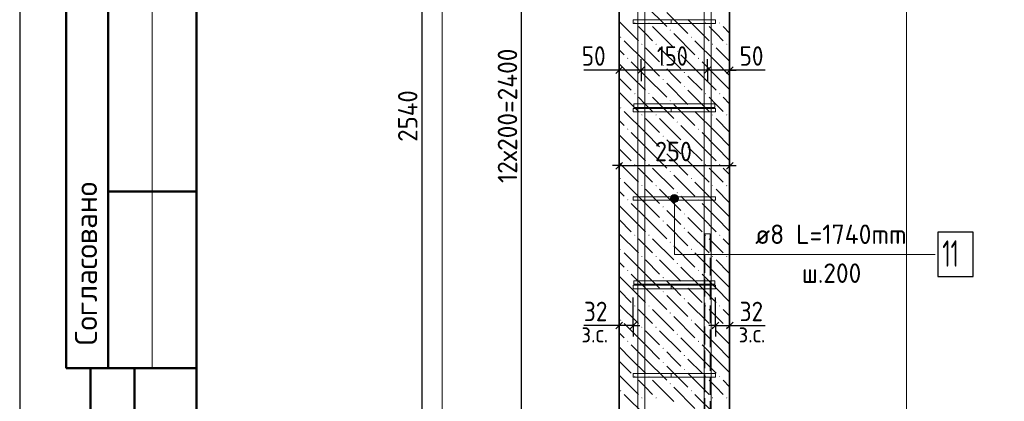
# Model space of a CAD drawing. Header units: millimetres. Extents: x 0 to 42000, y 0 to 29700.
# Tile 2 of 12: x 0 to 11137, y 8627 to 12943. Entities that reach past the tile are written whole.
import ezdxf

# ---------------------------------------------------------------- set-up
doc = ezdxf.new("R2010")
doc.units = ezdxf.units.MM
doc.linetypes.add('______2', pattern=[270, 200, -70])
for name, color, linetype, lineweight in [('Standard', 7, 'Continuous', 25), ('Выпуски арматуры Г-обр.', 52, 'Continuous', 25), ('ЖБ Стена верхний уровень', 7, 'Continuous', 35), ('Позиционная метка линия выноска', 7, 'Continuous', 13), ('Стена фоновая арматура Х1', 7, 'Continuous', 35), ('Стена фоновая затяжка С-обр.', 52, 'Continuous', 25)]:
    doc.layers.add(name, color=color, linetype=linetype, lineweight=lineweight)
doc.layers.add('Размерная выноска', color=7, linetype='Continuous')
doc.layers.add('Стена Хомут', color=7, linetype='Continuous', lineweight=25, true_color=0x6e3c1e)
doc.styles.add('ISOCPEUR', font='txt')

msp = doc.modelspace()

# ---------------------------------------------------------------- hatches: boundary and pattern name
at = {"layer": 'ЖБ Стена верхний уровень', "linetype": 'Continuous', "lineweight": 18, "transparency": 33554687}
for points in [[(6951, 12905), (6958, 12912), (6964, 12905), (6958, 12899)], [(7111, 12905), (7118, 12912), (7124, 12905), (7118, 12899)], [(7351, 12825), (7358, 12832), (7364, 12825), (7358, 12819)], [(7751, 12905), (7758, 12912), (7764, 12905), (7758, 12899)], [(7911, 12905), (7918, 12912), (7924, 12905), (7918, 12899)], [(6791, 12745), (6798, 12752), (6804, 12745), (6798, 12739)], [(7591, 12745), (7598, 12752), (7604, 12745), (7598, 12739)], [(7031, 12665), (7038, 12672), (7044, 12665), (7038, 12659)], [(7191, 12665), (7198, 12672), (7204, 12665), (7198, 12659)], [(7431, 12585), (7438, 12592), (7444, 12585), (7438, 12579)], [(7831, 12665), (7838, 12672), (7844, 12665), (7838, 12659)], [(7991, 12665), (7998, 12672), (8004, 12665), (7998, 12659)], [(6871, 12505), (6878, 12512), (6884, 12505), (6878, 12499)], [(7671, 12505), (7678, 12512), (7684, 12505), (7678, 12499)], [(7271, 12425), (7278, 12432), (7284, 12425), (7278, 12419)], [(7271, 12265), (7278, 12272), (7284, 12265), (7278, 12259)], [(7511, 12345), (7518, 12352), (7524, 12345), (7518, 12339)], [(7511, 12185), (7518, 12192), (7524, 12185), (7518, 12179)], [(6951, 12105), (6958, 12112), (6964, 12105), (6958, 12099)], [(7111, 12105), (7118, 12112), (7124, 12105), (7118, 12099)], [(7351, 12025), (7358, 12032), (7364, 12025), (7358, 12019)], [(7751, 12105), (7758, 12112), (7764, 12105), (7758, 12099)], [(7911, 12105), (7918, 12112), (7924, 12105), (7918, 12099)], [(6791, 11945), (6798, 11952), (6804, 11945), (6798, 11939)], [(7591, 11945), (7598, 11952), (7604, 11945), (7598, 11939)], [(7031, 11865), (7038, 11872), (7044, 11865), (7038, 11859)], [(7191, 11865), (7198, 11872), (7204, 11865), (7198, 11859)], [(7831, 11865), (7838, 11872), (7844, 11865), (7838, 11859)], [(7991, 11865), (7998, 11872), (8004, 11865), (7998, 11859)], [(6871, 11705), (6878, 11712), (6884, 11705), (6878, 11699)], [(7431, 11785), (7438, 11792), (7444, 11785), (7438, 11779)], [(7671, 11705), (7678, 11712), (7684, 11705), (7678, 11699)], [(7271, 11625), (7278, 11632), (7284, 11625), (7278, 11619)], [(7271, 11465), (7278, 11472), (7284, 11465), (7278, 11459)], [(7511, 11545), (7518, 11552), (7524, 11545), (7518, 11539)], [(7511, 11385), (7518, 11392), (7524, 11385), (7518, 11379)], [(6951, 11305), (6958, 11312), (6964, 11305), (6958, 11299)], [(7111, 11305), (7118, 11312), (7124, 11305), (7118, 11299)], [(7751, 11305), (7758, 11312), (7764, 11305), (7758, 11299)], [(7911, 11305), (7918, 11312), (7924, 11305), (7918, 11299)], [(6791, 11145), (6798, 11152), (6804, 11145), (6798, 11139)], [(7351, 11225), (7358, 11232), (7364, 11225), (7358, 11219)], [(7591, 11145), (7598, 11152), (7604, 11145), (7598, 11139)], [(7031, 11065), (7038, 11072), (7044, 11065), (7038, 11059)], [(7191, 11065), (7198, 11072), (7204, 11065), (7198, 11059)], [(7831, 11065), (7838, 11072), (7844, 11065), (7838, 11059)], [(7991, 11065), (7998, 11072), (8004, 11065), (7998, 11059)], [(7431, 10985), (7438, 10992), (7444, 10985), (7438, 10979)], [(6871, 10905), (6878, 10912), (6884, 10905), (6878, 10899)], [(7271, 10825), (7278, 10832), (7284, 10825), (7278, 10819)], [(7671, 10905), (7678, 10912), (7684, 10905), (7678, 10899)], [(7511, 10745), (7518, 10752), (7524, 10745), (7518, 10739)], [(7271, 10665), (7278, 10672), (7284, 10665), (7278, 10659)], [(7511, 10585), (7518, 10592), (7524, 10585), (7518, 10579)], [(6951, 10505), (6958, 10512), (6964, 10505), (6958, 10499)], [(7111, 10505), (7118, 10512), (7124, 10505), (7118, 10499)], [(7751, 10505), (7758, 10512), (7764, 10505), (7758, 10499)], [(7911, 10505), (7918, 10512), (7924, 10505), (7918, 10499)], [(7351, 10425), (7358, 10432), (7364, 10425), (7358, 10419)], [(6791, 10345), (6798, 10352), (6804, 10345), (6798, 10339)], [(7031, 10265), (7038, 10272), (7044, 10265), (7038, 10259)], [(7191, 10265), (7198, 10272), (7204, 10265), (7198, 10259)], [(7591, 10345), (7598, 10352), (7604, 10345), (7598, 10339)], [(7831, 10265), (7838, 10272), (7844, 10265), (7838, 10259)], [(7991, 10265), (7998, 10272), (8004, 10265), (7998, 10259)], [(7431, 10185), (7438, 10192), (7444, 10185), (7438, 10179)], [(6871, 10105), (6878, 10112), (6884, 10105), (6878, 10099)], [(7271, 10025), (7278, 10032), (7284, 10025), (7278, 10019)], [(7671, 10105), (7678, 10112), (7684, 10105), (7678, 10099)], [(7511, 9945), (7518, 9952), (7524, 9945), (7518, 9939)], [(7271, 9865), (7278, 9872), (7284, 9865), (7278, 9859)], [(6951, 9705), (6958, 9712), (6964, 9705), (6958, 9699)], [(7111, 9705), (7118, 9712), (7124, 9705), (7118, 9699)], [(7511, 9785), (7518, 9792), (7524, 9785), (7518, 9779)], [(7751, 9705), (7758, 9712), (7764, 9705), (7758, 9699)], [(7911, 9705), (7918, 9712), (7924, 9705), (7918, 9699)], [(7351, 9625), (7358, 9632), (7364, 9625), (7358, 9619)], [(6791, 9545), (6798, 9552), (6804, 9545), (6798, 9539)], [(7031, 9465), (7038, 9472), (7044, 9465), (7038, 9459)], [(7191, 9465), (7198, 9472), (7204, 9465), (7198, 9459)], [(7591, 9545), (7598, 9552), (7604, 9545), (7598, 9539)], [(7831, 9465), (7838, 9472), (7844, 9465), (7838, 9459)], [(7991, 9465), (7998, 9472), (8004, 9465), (7998, 9459)], [(7431, 9385), (7438, 9392), (7444, 9385), (7438, 9379)], [(6871, 9305), (6878, 9312), (6884, 9305), (6878, 9299)], [(7671, 9305), (7678, 9312), (7684, 9305), (7678, 9299)], [(7271, 9225), (7278, 9232), (7284, 9225), (7278, 9219)], [(7511, 9145), (7518, 9152), (7524, 9145), (7518, 9139)], [(7271, 9065), (7278, 9072), (7284, 9065), (7278, 9059)], [(6951, 8905), (6958, 8912), (6964, 8905), (6958, 8899)], [(7111, 8905), (7118, 8912), (7124, 8905), (7118, 8899)], [(7511, 8985), (7518, 8992), (7524, 8985), (7518, 8979)], [(7751, 8905), (7758, 8912), (7764, 8905), (7758, 8899)], [(7911, 8905), (7918, 8912), (7924, 8905), (7918, 8899)], [(7351, 8825), (7358, 8832), (7364, 8825), (7358, 8819)], [(6791, 8745), (6798, 8752), (6804, 8745), (6798, 8739)], [(7591, 8745), (7598, 8752), (7604, 8745), (7598, 8739)], [(7031, 8665), (7038, 8672), (7044, 8665), (7038, 8659)], [(7191, 8665), (7198, 8672), (7204, 8665), (7198, 8659)], [(7831, 8665), (7838, 8672), (7844, 8665), (7838, 8659)], [(7991, 8665), (7998, 8672), (8004, 8665), (7998, 8659)]]:
    msp.add_hatch(color=7, dxfattribs=at).paths.add_polyline_path(points, flags=16)
at = {"layer": 'Позиционная метка линия выноска', "linetype": 'Continuous', "lineweight": 13, "transparency": 33554687}
for points in [[(7360, 10920), (7450, 10920), (7444, 10942)], [(7360, 10920), (7444, 10942), (7367, 10942)], [(7367, 10898), (7450, 10920), (7360, 10920)], [(7367, 10942), (7444, 10942), (7428, 10959)], [(7367, 10942), (7428, 10959), (7383, 10959)], [(7367, 10898), (7444, 10898), (7450, 10920)], [(7383, 10959), (7428, 10959), (7405, 10965)], [(7383, 10881), (7444, 10898), (7367, 10898)], [(7383, 10881), (7428, 10881), (7444, 10898)], [(7428, 10881), (7383, 10881), (7405, 10875)]]:
    msp.add_hatch(color=7, dxfattribs=at).paths.add_polyline_path(points)

# ---------------------------------------------------------------- linework, layer by layer
at = {"layer": 'Standard', "color": 7, "linetype": 'Continuous', "lineweight": 25, "transparency": 33554687}
for p, q in [((2000, 29200), (2000, 1058)), ((6818, 12410), (6743, 12335)), ((7068, 12410), (6993, 12335)), ((7818, 12410), (7743, 12335)), ((8068, 12410), (7993, 12335)), ((6743, 11254), (6818, 11329)), ((7993, 11254), (8068, 11329)), ((6818, 9520), (6743, 9445)), ((6978, 9520), (6903, 9445)), ((7833, 9445), (7908, 9520)), ((7993, 9445), (8068, 9520))]:
    msp.add_line(p, q, dxfattribs=at)
at = {"layer": 'Standard', "color": 7, "linetype": 'Continuous', "lineweight": -3, "transparency": 33554687}
for p, q in [((4549, 18220), (4549, 5520)), ((5677, 5920), (5677, 17920)), ((6780, 12372), (6780, 12497)), ((7030, 12372), (7030, 12497)), ((7780, 12372), (7780, 12497)), ((8030, 12372), (8030, 12497)), ((6780, 12372), (6705, 12372)), ((6780, 12372), (6780, 12247)), ((6780, 12372), (6780, 12372)), ((7030, 12372), (6780, 12372)), ((7030, 12372), (7030, 12247)), ((7030, 12372), (7030, 12372)), ((7780, 12372), (7030, 12372)), ((7780, 12372), (7780, 12247)), ((7780, 12372), (7780, 12372)), ((8030, 12372), (7780, 12372)), ((8030, 12372), (8030, 12247)), ((8030, 12372), (8030, 12372)), ((8030, 12372), (8105, 12372)), ((6780, 11292), (6780, 11417)), ((8030, 11292), (8030, 11417)), ((6780, 11292), (6705, 11292)), ((6780, 11292), (6780, 11167)), ((6780, 11292), (6780, 11292)), ((6780, 11292), (8030, 11292)), ((8030, 11292), (8030, 11167)), ((8030, 11292), (8030, 11292)), ((8030, 11292), (8105, 11292)), ((6940, 9483), (6940, 9800)), ((7870, 9483), (7870, 9800)), ((6780, 9483), (6780, 9608)), ((6940, 9483), (6940, 9608)), ((7870, 9483), (7870, 9608)), ((8030, 9483), (8030, 9608)), ((6780, 9483), (6705, 9483)), ((6780, 9483), (6780, 9358)), ((6780, 9483), (6780, 9483)), ((6940, 9483), (6780, 9483)), ((6940, 9483), (6940, 9358)), ((6940, 9483), (7015, 9483)), ((7870, 9483), (7795, 9483)), ((7870, 9483), (7870, 9358)), ((7870, 9483), (8030, 9483)), ((8030, 9483), (8030, 9358)), ((8030, 9483), (8030, 9483)), ((8030, 9483), (8105, 9483))]:
    msp.add_line(p, q, dxfattribs=at)
at = {"layer": 'Standard', "color": 7, "linetype": 'Continuous', "lineweight": 50, "transparency": 33554687}
for p, q in [((527, 15500), (527, 9000)), ((527, 15500), (527, 9000)), ((1000, 15500), (1000, 9000)), ((2000, 11000), (1000, 11000)), ((0, 9000), (6, 9000)), ((527, 9000), (2000, 9000)), ((800, 500), (800, 9000)), ((800, 500), (800, 9000)), ((1300, 500), (1300, 9000))]:
    msp.add_line(p, q, dxfattribs=at)
at = {"layer": 'Standard', "color": 7, "linetype": 'Continuous', "lineweight": 13, "transparency": 33554687}
msp.add_line((1500, 15500), (1500, 9000), dxfattribs=at)
at = {"layer": 'Standard', "color": 7, "linetype": 'Continuous', "lineweight": 25, "transparency": 33554687}
msp.add_lwpolyline([(0, 0), (42000, 0), (42000, 29700), (0, 29700), (0, 0)], close=True, dxfattribs=at)
at = {"layer": 'Standard', "color": 7, "linetype": 'Continuous', "lineweight": 50, "transparency": 33554687}
msp.add_lwpolyline([(2000, 29200), (41500, 29200), (41500, 500), (2000, 500), (2000, 29200)], close=True, dxfattribs=at)
at = {"layer": 'Standard', "color": 7, "linetype": 'Continuous', "lineweight": 13, "transparency": 33554687}
msp.add_lwpolyline([(23000, 29200), (2000, 29200), (2000, 500), (23000, 500), (23000, 29200)], dxfattribs=at)
at = {"layer": 'Standard', "color": 254, "linetype": 'Continuous', "lineweight": 13, "true_color": 0xc4c4ff, "transparency": 33554687}
msp.add_lwpolyline([(4780, 1965), (10030, 1965), (10030, 27720), (4780, 27720), (4780, 1965)], dxfattribs=at)
at = {"layer": 'Выпуски арматуры Г-обр.', "color": 7, "linetype": '______2', "lineweight": 13, "transparency": 33554687}
msp.add_lwpolyline([(8785, 3935), (7956, 3935), (7918, 3940), (7879, 3953), (7843, 3973), (7814, 3998), (7789, 4028), (7768, 4064), (7756, 4103), (7750, 4141), (7750, 10520), (7810, 10520), (7810, 4145), (7814, 4117), (7824, 4088), (7838, 4062), (7856, 4041), (7877, 4023), (7904, 4008), (7932, 3999), (7960, 3995), (8785, 3995), (8785, 3935)], dxfattribs=at)
msp.add_lwpolyline([(8785, 3935), (7956, 3935), (7918, 3940), (7879, 3953), (7843, 3973), (7814, 3998), (7789, 4028), (7768, 4064), (7756, 4103), (7750, 4141), (7750, 10520), (7810, 10520), (7810, 4145), (7814, 4117), (7824, 4088), (7838, 4062), (7856, 4041), (7877, 4023), (7904, 4008), (7932, 3999), (7960, 3995), (8785, 3995), (8785, 3935)], dxfattribs=at)
at = {"layer": 'ЖБ Стена верхний уровень', "color": 7, "linetype": 'Continuous', "lineweight": 35, "transparency": 33554687}
for p, q in [((6780, 18220), (6780, 5520)), ((8030, 5520), (8030, 18220))]:
    msp.add_line(p, q, dxfattribs=at)
at = {"layer": 'ЖБ Стена верхний уровень', "color": 9, "linetype": 'Continuous', "lineweight": 18, "true_color": 0xc7c7c7, "transparency": 33554687}
for p, q in [((7078, 13105), (7318, 12865)), ((6780, 12922), (6998, 12705)), ((7318, 13025), (7558, 12785)), ((7558, 12945), (7798, 12705)), ((7078, 12785), (6998, 12865)), ((7158, 12865), (7398, 12625)), ((7878, 12785), (7798, 12865)), ((7958, 12865), (8030, 12792)), ((7078, 12465), (6838, 12705)), ((7158, 12705), (7078, 12785)), ((7398, 12785), (7638, 12545)), ((7878, 12465), (7638, 12705)), ((7958, 12705), (7878, 12785)), ((6780, 12602), (6838, 12545)), ((7078, 12625), (7238, 12465)), ((7238, 12625), (7478, 12385)), ((7878, 12625), (8030, 12472)), ((7718, 12305), (7478, 12545)), ((6918, 12305), (6780, 12442)), ((6918, 12465), (7078, 12305)), ((7078, 12465), (7238, 12305)), ((7398, 12305), (7318, 12385)), ((7718, 12465), (7878, 12305)), ((7878, 12465), (8030, 12312)), ((6780, 12282), (6918, 12145)), ((6918, 12305), (7078, 12145)), ((7078, 12305), (7318, 12065)), ((7478, 12225), (7398, 12305)), ((7558, 12305), (7718, 12145)), ((7718, 12305), (7878, 12145)), ((7878, 12305), (8030, 12152)), ((7318, 12225), (7558, 11985)), ((7558, 12145), (7798, 11905)), ((6780, 12122), (6998, 11905)), ((7078, 11985), (6998, 12065)), ((7158, 12065), (7398, 11825)), ((7878, 11985), (7798, 12065)), ((7958, 12065), (8030, 11992)), ((7158, 11905), (7078, 11985)), ((7398, 11985), (7638, 11745)), ((7958, 11905), (7878, 11985)), ((7078, 11665), (6838, 11905)), ((7078, 11825), (7238, 11665)), ((7238, 11825), (7478, 11585)), ((7878, 11665), (7638, 11905)), ((7878, 11825), (8030, 11672)), ((6780, 11802), (6838, 11745)), ((7718, 11505), (7478, 11745)), ((6918, 11505), (6780, 11642)), ((6918, 11665), (7078, 11505)), ((7078, 11665), (7238, 11505)), ((7398, 11505), (7318, 11585)), ((7718, 11665), (7878, 11505)), ((7878, 11665), (8030, 11512)), ((6780, 11482), (6918, 11345)), ((6918, 11505), (7078, 11345)), ((7078, 11505), (7318, 11265)), ((7478, 11425), (7398, 11505)), ((7558, 11505), (7718, 11345)), ((7718, 11505), (7878, 11345)), ((7878, 11505), (8030, 11352)), ((7318, 11425), (7558, 11185)), ((6780, 11322), (6998, 11105)), ((7078, 11185), (6998, 11265)), ((7158, 11265), (7398, 11025)), ((7558, 11345), (7798, 11105)), ((7878, 11185), (7798, 11265)), ((7958, 11265), (8030, 11192)), ((7158, 11105), (7078, 11185)), ((7398, 11185), (7638, 10945)), ((7958, 11105), (7878, 11185)), ((7078, 10865), (6838, 11105)), ((7878, 10865), (7638, 11105)), ((6780, 11002), (6838, 10945)), ((7078, 11025), (7238, 10865)), ((7238, 11025), (7478, 10785)), ((7718, 10705), (7478, 10945)), ((7878, 11025), (8030, 10872)), ((6918, 10705), (6780, 10842)), ((6918, 10865), (7078, 10705)), ((7078, 10865), (7238, 10705)), ((7718, 10865), (7878, 10705)), ((7878, 10865), (8030, 10712)), ((6918, 10705), (7078, 10545)), ((7078, 10705), (7318, 10465)), ((7398, 10705), (7318, 10785)), ((7478, 10625), (7398, 10705)), ((7558, 10705), (7718, 10545)), ((7718, 10705), (7878, 10545)), ((7878, 10705), (8030, 10552)), ((6780, 10682), (6918, 10545)), ((7318, 10625), (7558, 10385)), ((6780, 10522), (6998, 10305)), ((7558, 10545), (7798, 10305)), ((7078, 10385), (6998, 10465)), ((7158, 10305), (7078, 10385)), ((7158, 10465), (7398, 10225)), ((7398, 10385), (7638, 10145)), ((7878, 10385), (7798, 10465)), ((7958, 10305), (7878, 10385)), ((7958, 10465), (8030, 10392)), ((7078, 10065), (6838, 10305)), ((7878, 10065), (7638, 10305)), ((6780, 10202), (6838, 10145)), ((7078, 10225), (7238, 10065)), ((7238, 10225), (7478, 9985)), ((7718, 9905), (7478, 10145)), ((7878, 10225), (8030, 10072)), ((6918, 9905), (6780, 10042)), ((6918, 10065), (7078, 9905)), ((7078, 10065), (7238, 9905)), ((7718, 10065), (7878, 9905)), ((7878, 10065), (8030, 9912)), ((7398, 9905), (7318, 9985)), ((6780, 9882), (6918, 9745)), ((6918, 9905), (7078, 9745)), ((7078, 9905), (7318, 9665)), ((7318, 9825), (7558, 9585)), ((7478, 9825), (7398, 9905)), ((7558, 9905), (7718, 9745)), ((7718, 9905), (7878, 9745)), ((7878, 9905), (8030, 9752)), ((6780, 9722), (6998, 9505)), ((7558, 9745), (7798, 9505)), ((7078, 9585), (6998, 9665)), ((7158, 9505), (7078, 9585)), ((7158, 9665), (7398, 9425)), ((7398, 9585), (7638, 9345)), ((7878, 9585), (7798, 9665)), ((7958, 9505), (7878, 9585)), ((7958, 9665), (8030, 9592)), ((7078, 9265), (6838, 9505)), ((7878, 9265), (7638, 9505)), ((6780, 9402), (6838, 9345)), ((7078, 9425), (7238, 9265)), ((7238, 9425), (7478, 9185)), ((7878, 9425), (8030, 9272)), ((6918, 9265), (7078, 9105)), ((7078, 9265), (7238, 9105)), ((7718, 9105), (7478, 9345)), ((7718, 9265), (7878, 9105)), ((7878, 9265), (8030, 9112)), ((6918, 9105), (6780, 9242)), ((7398, 9105), (7318, 9185)), ((6780, 9082), (6918, 8945)), ((6918, 9105), (7078, 8945)), ((7078, 9105), (7318, 8865)), ((7318, 9025), (7558, 8785)), ((7478, 9025), (7398, 9105)), ((7558, 9105), (7718, 8945)), ((7718, 9105), (7878, 8945)), ((7878, 9105), (8030, 8952)), ((6780, 8922), (6998, 8705)), ((7558, 8945), (7798, 8705)), ((7078, 8785), (6998, 8865)), ((7158, 8865), (7398, 8625)), ((7878, 8785), (7798, 8865)), ((7958, 8865), (8030, 8792)), ((7078, 8465), (6838, 8705)), ((7158, 8705), (7078, 8785)), ((7398, 8785), (7638, 8545)), ((7878, 8465), (7638, 8705)), ((7958, 8705), (7878, 8785))]:
    msp.add_line(p, q, dxfattribs=at)
at = {"layer": 'Позиционная метка линия выноска', "color": 7, "linetype": 'Continuous', "lineweight": 13, "transparency": 33554687}
for p, q in [((7360, 10920), (7360, 10920)), ((7405, 10965), (7405, 10965)), ((7450, 10920), (7450, 10920)), ((7405, 10875), (7405, 10875))]:
    msp.add_line(p, q, dxfattribs=at)
msp.add_lwpolyline([(10356, 10288), (7405, 10288), (7405, 10920)], dxfattribs=at)
msp.add_circle((7405, 10920), 45, dxfattribs=at)
at = {"layer": 'Размерная выноска', "color": 7, "linetype": 'Continuous', "lineweight": -3, "transparency": 33554687}
for p, q in [((6780, 12372), (6380, 12372)), ((8430, 12372), (8030, 12372)), ((6780, 9483), (6380, 9483)), ((8030, 9483), (8430, 9483))]:
    msp.add_line(p, q, dxfattribs=at)
at = {"layer": 'Стена фоновая арматура Х1', "color": 7, "linetype": 'Continuous', "lineweight": 18, "transparency": 33554687}
for points in [[(6990, 5520), (6990, 18221), (7070, 20218), (7070, 26870), (7150, 26870), (7150, 20217), (7070, 18220), (7070, 5520), (6990, 5520)], [(6990, 5520), (6990, 18221), (7070, 20218), (7070, 26870), (7150, 26870), (7150, 20217), (7070, 18220), (7070, 5520), (6990, 5520)], [(7740, 5520), (7740, 18220), (7660, 20217), (7660, 26870), (7740, 26870), (7740, 20218), (7820, 18221), (7820, 5520), (7740, 5520)], [(7740, 5520), (7740, 18220), (7660, 20217), (7660, 26870), (7740, 26870), (7740, 20218), (7820, 18221), (7820, 5520), (7740, 5520)]]:
    msp.add_lwpolyline(points, dxfattribs=at)
at = {"layer": 'Стена фоновая затяжка С-обр.', "color": 98, "linetype": 'Continuous', "lineweight": 13, "true_color": 0x005000, "transparency": 33554687}
for points in [[(7863, 11950), (6948, 11950), (6948, 11990), (7863, 11990), (7863, 11950)], [(7863, 9950), (6948, 9950), (6948, 9990), (7863, 9990), (7863, 9950)]]:
    msp.add_lwpolyline(points, dxfattribs=at)
at = {"layer": 'Стена Хомут', "color": 36, "linetype": 'Continuous', "lineweight": 13, "true_color": 0x6e3c1e, "transparency": 33554687}
for points in [[(6940, 12940), (7870, 12940), (7870, 12900), (6940, 12900), (6940, 12940)], [(6940, 12940), (7367, 12940), (7367, 12900), (6940, 12900), (6940, 12940)], [(6940, 11940), (7870, 11940), (7870, 11900), (6940, 11900), (6940, 11940)], [(6940, 11940), (7367, 11940), (7367, 11900), (6940, 11900), (6940, 11940)], [(6940, 10940), (7870, 10940), (7870, 10900), (6940, 10900), (6940, 10940)], [(6940, 10940), (7367, 10940), (7367, 10900), (6940, 10900), (6940, 10940)], [(6940, 9940), (7870, 9940), (7870, 9900), (6940, 9900), (6940, 9940)], [(6940, 9940), (7367, 9940), (7367, 9900), (6940, 9900), (6940, 9940)], [(6940, 8940), (7870, 8940), (7870, 8900), (6940, 8900), (6940, 8940)], [(6940, 8940), (7367, 8940), (7367, 8900), (6940, 8900), (6940, 8940)]]:
    msp.add_lwpolyline(points, dxfattribs=at)
at = {"layer": 'Стена Хомут', "color": 7, "linetype": 'Continuous', "lineweight": 25, "transparency": 33554687}
msp.add_lwpolyline([(10386, 10038), (10786, 10038), (10786, 10538), (10386, 10538), (10386, 10038)], dxfattribs=at)

# ---------------------------------------------------------------- texts
at = {"layer": 'Standard', "color": 7, "linetype": 'Continuous', "lineweight": 25, "transparency": 33554687, "char_height": 220, "attachment_point": 7, "rotation": 90, "style": 'ISOCPEUR'}
for s, insert, width in [('\\W0.95;12х200=2400', (5627, 11095), 1775.24), ('\\W0.93;2540', (4499, 11562), 740.37)]:
    msp.add_mtext(s, dxfattribs=dict(at, insert=insert, width=width))
at = {"layer": 'Standard', "color": 7, "linetype": 'Continuous', "lineweight": 25, "transparency": 33554687, "char_height": 220, "attachment_point": 7, "style": 'ISOCPEUR'}
for s, insert, width in [('\\W0.87;50', (6357, 12422), 403.92), ('\\W0.83;150', (7207, 12422), 508.57), ('\\W0.87;50', (8142, 12422), 403.94), ('\\W0.91;250', (7185, 11342), 561.98), ('\\W0.87;32', (6382, 9533), 403.93), ('\\W0.87;32', (8143, 9533), 403.92)]:
    msp.add_mtext(s, dxfattribs=dict(at, insert=insert, width=width))
at = {"layer": 'Standard', "color": 7, "linetype": 'Continuous', "lineweight": 50, "transparency": 33554687, "insert": (875, 9261), "char_height": 250, "width": 2071.88, "attachment_point": 7, "rotation": 90, "style": 'ISOCPEUR'}
msp.add_mtext('\\A1;{\\fISOCPEUR|i0|b0;\\H250.000000;\\W1.000000;\\C7;Согласовано}\\P', dxfattribs=at)
at = {"layer": 'Standard', "color": 7, "linetype": 'Continuous', "lineweight": 18, "transparency": 33554687, "char_height": 200, "width": 459.94, "attachment_point": 7, "style": 'ISOCPEUR'}
for insert in [(6354, 9292), (8132, 9292)]:
    msp.add_mtext('\\W0.90;з.с.', dxfattribs=dict(at, insert=insert))
at = {"layer": 'Стена Хомут', "color": 7, "linetype": 'Continuous', "lineweight": 13, "transparency": 33554687, "attachment_point": 7, "style": 'ISOCPEUR'}
for s, insert, char_height, width in [('\\W0.96;ø8 L=1740mm ', (8319, 10406), 220, 2018.39), ('\\W0.62;11', (10436, 10148), 300, 393.75), ('\\W0.95;ш.200 ', (8847, 9966), 220, 962.12)]:
    msp.add_mtext(s, dxfattribs=dict(at, insert=insert, char_height=char_height, width=width))

doc.saveas('drawing.dxf')
